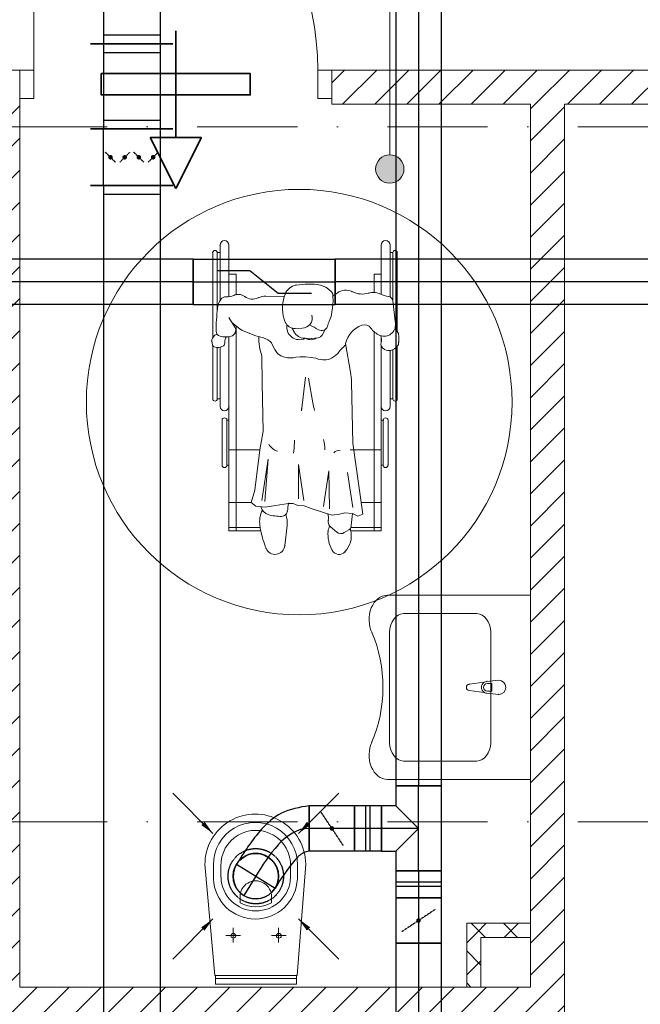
# Model space of a CAD drawing. Header units: millimetres. Extents: x -4612887 to -4536833, y -5457376 to -5415716.
# Tile 51 of 144: x -4580321 to -4578134, y -5451008 to -5447536. Entities that reach past the tile are written whole.
import ezdxf

# ---------------------------------------------------------------- set-up
doc = ezdxf.new("R2010")
doc.units = ezdxf.units.MM
doc.header["$MEASUREMENT"] = 0
doc.linetypes.add('DASHED', pattern=[0.75, 0.5, -0.25])
doc.linetypes.add('Kropki i Kreski', pattern=[670.277762, 352.777767, -176.388884, 0, -141.111112])
doc.layers.get('0').update_dxf_attribs({"color": 8, "lineweight": 18})
for name, color, linetype, lineweight in [('FLUID-N1', 7, 'Continuous', 30), ('FLUID-W1B', 7, 'Continuous', 30), ('FLUID-WT1', 7, 'Continuous', 30), ('FLUID-WT1-160-ARRGR', 7, 'Continuous', 25), ('is_wnt_kratki_kontaktowe', 160, 'Continuous', 35), ('Linia', 8, 'Continuous', 18), ('Osie', 8, 'Continuous', 18), ('TECHNOLOGIA', 8, 'Continuous', 18), ('Ściany obudowa', 8, 'Continuous', 18), ('Ściany wewnętrzne', 7, 'Continuous', 18)]:
    doc.layers.add(name, color=color, linetype=linetype, lineweight=lineweight)
doc.layers.add('FLUID-W1B-SYM', color=7, linetype='Continuous')
doc.layers.add('FLUID-WT1-SYM', color=7, linetype='Continuous')
doc.styles.add('FDBES', font='simplex.shx')
doc.linetypes.add('ZIGZAG', pattern='A,0.0001,-0.2,[131,ltypeshp.shx,S=0.2,R=0,X=-0.2,Y=0],-0.4,[131,ltypeshp.shx,S=0.2,R=180,X=0.2,Y=0],-0.2', length=0.8001)
doc.dimstyles.new('FDBES', dxfattribs={"dimscale": 50, "dimtxt": 4, "dimasz": 2.5, "dimexe": 0.8, "dimexo": 2, "dimgap": 1, "dimtad": 1, "dimdsep": 46, "dimtxsty": 'FDBES', "dimcen": 2.5, "dimclrd": 4, "dimclre": 5, "dimadec": 0, "dimazin": 0, "dimtfac": 1, "dimtmove": 0, "dimatfit": 3, "dimfxl": 1, "dimarcsym": 0})
pattern_1 = [(45, (-4559356.9, -5416807.61), (-56.56854, 56.56854), [])]
pattern_2 = [(45, (-4559356.9, -5416807.61), (-56.56854, 56.56854), []), (135, (-4559356.9, -5416807.61), (56.56854, 56.56854), [])]

# ---------------------------------------------------------------- blocks, each defined once
blk = doc.blocks.new('*U697')
at = {"color": 7, "linetype": 'DASHED'}
blk.add_circle((0, 0), 97.5, dxfattribs=at)
at = {"color": 0, "linetype": 'ByBlock', "lineweight": -2}
blk.add_circle((0, 0), 80, dxfattribs=at)
blk = doc.blocks.new('*U687')
at = {"color": 0, "linetype": 'ByBlock', "lineweight": -2}
for p, q in [((-2127, 80), (2127, 80)), ((-2127, -80), (2127, -80))]:
    blk.add_line(p, q, dxfattribs=at)
at = {"color": 222, "linetype": 'Continuous', "lineweight": -2}
blk.add_line((2127, 80), (2127, -80), dxfattribs=at)
at = {"layer": 'FLUID-WT1-SYM', "color": 7, "linetype": 'Continuous'}
blk.add_line((-2127, 0), (2127, 0), dxfattribs=at)
blk = doc.blocks.new('*U695')
at = {"color": 222, "linetype": 'Continuous', "lineweight": -2}
for p, q in [((-80, 130), (80, 130)), ((-150, -80), (-150, 80)), ((150, 80), (150, -80))]:
    blk.add_line(p, q, dxfattribs=at)
at = {"color": 0, "linetype": 'ByBlock', "lineweight": -2}
for p, q in [((-80, 130), (-80, 80)), ((80, 80), (80, 130)), ((-80, 80), (-150, 80)), ((150, 80), (80, 80)), ((150, -80), (-150, -80))]:
    blk.add_line(p, q, dxfattribs=at)
at = {"color": 7, "linetype": 'Continuous'}
for p, q in [((-80, 80), (0, 0)), ((0, 0), (80, 80))]:
    blk.add_line(p, q, dxfattribs=at)
at = {"layer": 'FLUID-WT1-SYM', "color": 7, "linetype": 'Continuous'}
for p, q in [((0, 0), (0, 130)), ((-150, 0), (150, 0))]:
    blk.add_line(p, q, dxfattribs=at)
blk = doc.blocks.new('*U694')
at = {"color": 222, "linetype": 'Continuous', "lineweight": -2}
for p, q in [((-80, -80), (-80, 80)), ((80, 80), (80, -80))]:
    blk.add_line(p, q, dxfattribs=at)
at = {"color": 0, "linetype": 'ByBlock', "lineweight": -2}
for p, q in [((-80, 80), (80, 80)), ((-80, -80), (80, -80))]:
    blk.add_line(p, q, dxfattribs=at)
at = {"color": 7, "linetype": 'DASHED'}
blk.add_line((-40, 60), (40, -60), dxfattribs=at)
at = {"color": 7, "linetype": 'Continuous'}
blk.add_lwpolyline([(-4, 0, 8, 8, 1), (4, 0, 8, 8, 1)], format="xyseb", close=True, dxfattribs=at)
at = {"layer": 'FLUID-WT1-SYM', "color": 7, "linetype": 'Continuous'}
blk.add_line((-80, 0), (80, 0), dxfattribs=at)
blk = doc.blocks.new('*U693')
at = {"color": 222, "linetype": 'Continuous', "lineweight": -2}
for p, q in [((-47.5, -80), (-47.5, 80)), ((47.5, 80), (47.5, -80))]:
    blk.add_line(p, q, dxfattribs=at)
at = {"color": 0, "linetype": 'ByBlock', "lineweight": -2}
for p, q in [((-47.5, 80), (47.5, 80)), ((-47.5, -80), (47.5, -80))]:
    blk.add_line(p, q, dxfattribs=at)
at = {"color": 7, "linetype": 'Continuous'}
for p, q in [((-7.5, 80), (-7.5, -80)), ((7.5, 80), (7.5, -80))]:
    blk.add_line(p, q, dxfattribs=at)
at = {"layer": 'FLUID-WT1-SYM', "color": 7, "linetype": 'Continuous'}
blk.add_line((-47.5, 0), (47.5, 0), dxfattribs=at)
blk = doc.blocks.new('*U692')
at = {"color": 222, "linetype": 'Continuous', "lineweight": -2}
for p, q in [((-80, -80), (-80, 80)), ((80, 80), (80, -80))]:
    blk.add_line(p, q, dxfattribs=at)
at = {"color": 0, "linetype": 'ByBlock', "lineweight": -2}
for p, q in [((-80, 80), (80, 80)), ((-80, -80), (80, -80))]:
    blk.add_line(p, q, dxfattribs=at)
at = {"color": 7, "linetype": 'DASHED'}
blk.add_line((-40, 60), (40, -60), dxfattribs=at)
at = {"color": 7, "linetype": 'Continuous'}
blk.add_lwpolyline([(-4, 0, 8, 8, 1), (4, 0, 8, 8, 1)], format="xyseb", close=True, dxfattribs=at)
at = {"layer": 'FLUID-WT1-SYM', "color": 7, "linetype": 'Continuous'}
blk.add_line((-80, 0), (80, 0), dxfattribs=at)
blk = doc.blocks.new('*U691')
at = {"color": 222, "linetype": 'Continuous', "lineweight": -2}
for p, q in [((-47.5, -80), (-47.5, 80)), ((47.5, 80), (47.5, -80))]:
    blk.add_line(p, q, dxfattribs=at)
at = {"color": 0, "linetype": 'ByBlock', "lineweight": -2}
for p, q in [((-47.5, 80), (47.5, 80)), ((-47.5, -80), (47.5, -80))]:
    blk.add_line(p, q, dxfattribs=at)
at = {"color": 7, "linetype": 'Continuous'}
for p, q in [((-7.5, 80), (-7.5, -80)), ((7.5, 80), (7.5, -80))]:
    blk.add_line(p, q, dxfattribs=at)
at = {"layer": 'FLUID-WT1-SYM', "color": 7, "linetype": 'Continuous'}
blk.add_line((-47.5, 0), (47.5, 0), dxfattribs=at)
blk = doc.blocks.new('*U690')
at = {"color": 222, "linetype": 'Continuous', "lineweight": -2}
for p, q in [((-200, -80), (-200, 80)), ((200, 80), (200, -80))]:
    blk.add_line(p, q, dxfattribs=at)
at = {"color": 0, "linetype": 'ByBlock', "lineweight": -2}
for p, q in [((-200, 80), (200, 80)), ((-200, -80), (200, -80))]:
    blk.add_line(p, q, dxfattribs=at)
at = {"layer": 'FLUID-WT1-SYM', "color": 7, "linetype": 'Continuous'}
blk.add_line((-200, 0), (200, 0), dxfattribs=at)
blk = doc.blocks.new('*U689')
at = {"color": 222, "linetype": 'Continuous', "lineweight": -2}
blk.add_line((188.3, 248.4), (188.3, 88.4), dxfattribs=at)
at = {"color": 7, "linetype": 'DASHED', "lineweight": -2}
blk.add_arc((0, 0), 80, 328.2968, 148.2968, dxfattribs=at)
at = {"color": 0, "linetype": 'ByBlock', "lineweight": -2}
blk.add_arc((0, 0), 80, 148.2968, 328.2968, dxfattribs=at)
at = {"color": 222, "linetype": 'ZIGZAG', "lineweight": -2, "ltscale": 50}
for points in [[(188.3, 248.4), (90.3, 221.9), (20.7, 165.7), (-68.1, 42)], [(188.3, 88.4), (168.7, 82.5), (137.6, 56.4), (68.1, -42)]]:
    blk.add_spline(points, degree=3, dxfattribs=at)
at = {"layer": 'FLUID-WT1-SYM', "color": 7, "linetype": 'Continuous'}
for p, q in [((-68.1, 42), (68.1, -42)), ((0, 0), (-42, -68.1))]:
    blk.add_line(p, q, dxfattribs=at)
at = {"layer": 'FLUID-WT1-SYM', "color": 7, "linetype": 'Continuous', "start_tangent": (-1, 0), "end_tangent": (-0.525519, -0.850782)}
blk.add_spline([(188.3, 168.4), (0, 0)], degree=3, dxfattribs=at)
blk = doc.blocks.new('*U413')
at = {"color": 26, "linetype": 'Continuous', "lineweight": -2}
for p, q in [((-1000, -80), (-1000, 80)), ((1000, 80), (1000, -80))]:
    blk.add_line(p, q, dxfattribs=at)
at = {"color": 0, "linetype": 'ByBlock', "lineweight": -2}
for p, q in [((-1000, 80), (1000, 80)), ((-1000, -80), (1000, -80))]:
    blk.add_line(p, q, dxfattribs=at)
at = {"layer": 'FLUID-W1B-SYM', "color": 7, "linetype": 'Continuous'}
blk.add_line((-1000, 0), (1000, 0), dxfattribs=at)
blk = doc.blocks.new('*U979')
at = {"color": 162, "linetype": 'Continuous', "lineweight": -2}
for p, q in [((-550, -480), (-550, 610)), ((550, 610), (550, 320)), ((425, -565), (-465, -565))]:
    blk.add_line(p, q, dxfattribs=at)
at = {"color": 0, "linetype": 'ByBlock', "lineweight": -2}
for p, q in [((-550, 565), (550, 565)), ((-520, 365), (550, 365)), ((-550, -435), (-520, -435)), ((-420, -535), (-420, -565)), ((380, -535), (380, -565))]:
    blk.add_line(p, q, dxfattribs=at)
at = {"color": 7, "linetype": 'Continuous'}
for p, q in [((-520, -435), (-520, 565)), ((520, 565), (520, 365)), ((380, -535), (-420, -535))]:
    blk.add_line(p, q, dxfattribs=at)
at = {"color": 0, "linetype": 'ByBlock', "lineweight": -2}
for radius in [900, 100]:
    blk.add_arc((-520, -535), radius, 0, 90, dxfattribs=at)
blk = doc.blocks.new('*U1005')
at = {"color": 162, "linetype": 'Continuous', "lineweight": -2}
for p, q in [((-150, -145), (-150, 145)), ((150, 145), (150, -145))]:
    blk.add_line(p, q, dxfattribs=at)
at = {"color": 0, "linetype": 'ByBlock', "lineweight": -2}
for p, q in [((-150, 100), (150, 100)), ((-150, -100), (150, -100))]:
    blk.add_line(p, q, dxfattribs=at)
at = {"color": 7, "linetype": 'Continuous'}
for p, q in [((-120, -100), (-120, 100)), ((120, 100), (120, -100))]:
    blk.add_line(p, q, dxfattribs=at)
blk = doc.blocks.new('*U1006')
at = {"color": 162, "linetype": 'Continuous', "lineweight": -2}
for p, q in [((-100, -145), (-100, 145)), ((100, 145), (100, -145))]:
    blk.add_line(p, q, dxfattribs=at)
at = {"color": 0, "linetype": 'ByBlock', "lineweight": -2}
for p, q in [((-100, 100), (100, 100)), ((100, -100), (-100, -100))]:
    blk.add_line(p, q, dxfattribs=at)
at = {"color": 7, "linetype": 'DASHED'}
for p, q in [((0, 75), (-17.7, 92.7)), ((0, 75), (17.7, 57.3)), ((0, 25), (17.7, 42.7)), ((0, 25), (-17.7, 7.3)), ((0, -25), (-17.7, -7.3)), ((0, -25), (17.7, -42.7)), ((0, -75), (17.7, -57.3)), ((0, -75), (-17.7, -92.7))]:
    blk.add_line(p, q, dxfattribs=at)
at = {"color": 7, "linetype": 'Continuous'}
for points in [[(-4, 75, 8, 8, 1), (4, 75, 8, 8, 1)], [(-4, 25, 8, 8, 1), (4, 25, 8, 8, 1)], [(-4, -25, 8, 8, 1), (4, -25, 8, 8, 1)], [(-4, -75, 8, 8, 1), (4, -75, 8, 8, 1)]]:
    blk.add_lwpolyline(points, format="xyseb", close=True, dxfattribs=at)
blk = doc.blocks.new('*U1007')
at = {"color": 162, "linetype": 'Continuous', "lineweight": -2}
blk.add_line((-1950, -145), (-1950, 145), dxfattribs=at)
at = {"color": 0, "linetype": 'ByBlock', "lineweight": -2}
for p, q in [((-1950, 100), (1950, 100)), ((-1950, -100), (1950, -100))]:
    blk.add_line(p, q, dxfattribs=at)
at = {"color": 7, "linetype": 'Continuous'}
blk.add_line((-1920, -100), (-1920, 100), dxfattribs=at)
blk = doc.blocks.new('*U449')
at = {"color": 26, "linetype": 'Continuous', "lineweight": -2}
for p, q in [((-450, -80), (-450, 80)), ((450, 80), (450, -80))]:
    blk.add_line(p, q, dxfattribs=at)
at = {"color": 0, "linetype": 'ByBlock', "lineweight": -2}
for p, q in [((-450, 80), (450, 80)), ((-450, -80), (450, -80))]:
    blk.add_line(p, q, dxfattribs=at)
at = {"layer": 'FLUID-W1B-SYM', "color": 7, "linetype": 'Continuous'}
blk.add_line((-450, 0), (450, 0), dxfattribs=at)
blk = doc.blocks.new('*U450')
at = {"color": 26, "linetype": 'Continuous', "lineweight": -2}
for p, q in [((-250, -80), (-250, 80)), ((250, 80), (250, -80))]:
    blk.add_line(p, q, dxfattribs=at)
at = {"color": 0, "linetype": 'ByBlock', "lineweight": -2}
for p, q in [((250, 80), (-250, 80)), ((250, -80), (-250, -80))]:
    blk.add_line(p, q, dxfattribs=at)
at = {"color": 7, "linetype": 'Continuous'}
for p, q in [((-50, 40), (-166.7, 40)), ((50, -40), (-50, 40)), ((166.7, -40), (50, -40))]:
    blk.add_line(p, q, dxfattribs=at)
at = {"layer": 'FLUID-W1B-SYM', "color": 7, "linetype": 'Continuous'}
blk.add_line((250, 0), (-250, 0), dxfattribs=at)
blk = doc.blocks.new('Linia_7', base_point=(-4579016.7, -5447139.5))
at = {"layer": 'Linia', "linetype": 'Continuous'}
blk.add_hatch(color=256, dxfattribs=at).paths.add_polyline_path([(-4578966.7, -5448062.9), (-4578970.5, -5448043.8), (-4578981.3, -5448027.6), (-4578997.6, -5448016.8), (-4579016.7, -5448012.9), (-4579035.8, -5448016.8), (-4579052.1, -5448027.6), (-4579062.9, -5448043.8), (-4579066.7, -5448062.9), (-4579062.9, -5448082.1), (-4579052.1, -5448098.3), (-4579035.8, -5448109.1), (-4579016.7, -5448112.9), (-4578997.6, -5448109.1), (-4578981.3, -5448098.3), (-4578970.5, -5448082.1)])
blk.add_line((-4579016.7, -5447139.5), (-4579016.7, -5448012.9), dxfattribs=at)
blk.add_circle((-4579016.7, -5448062.9), 50, dxfattribs=at)
blk = doc.blocks.new('6')
at = {"layer": 'is_wnt_kratki_kontaktowe'}
for p, q in [((-12.52, 6), (-24.52, 0)), ((-12.52, 6), (-12.52, -6)), ((12.52, 0), (-12.52, 0)), ((-24.52, 0), (-12.52, -6))]:
    blk.add_line(p, q, dxfattribs=at)
blk.add_lwpolyline([(2.5, 17.5), (2.5, -17.5), (-2.5, -17.5), (-2.5, 17.5)], close=True, dxfattribs=at)

msp = doc.modelspace()

# ---------------------------------------------------------------- hatches: boundary and pattern name
at = {"layer": 'Ściany obudowa', "linetype": 'Continuous'}
h = msp.add_hatch(dxfattribs=at)
h.set_pattern_fill('BLOCZKI_BETONOWE', color=8, style=0, pattern_type=2)
h.set_pattern_definition(pattern_2)
h.paths.add_polyline_path([(-4578520.7, -5450722.2), (-4578745.7, -5450722.2), (-4578695.7, -5450772.2), (-4578520.7, -5450772.2)])
h = msp.add_hatch(dxfattribs=at)
h.set_pattern_fill('BLOCZKI_BETONOWE', color=8, style=0, pattern_type=2)
h.set_pattern_definition(pattern_2)
h.paths.add_polyline_path([(-4578745.7, -5450722.2), (-4578745.7, -5450947.2), (-4578695.7, -5450947.2), (-4578695.7, -5450772.2)])
at = {"layer": 'Ściany wewnętrzne', "linetype": 'Continuous'}
h = msp.add_hatch(dxfattribs=at)
h.set_pattern_fill('BLOCZKI_CERAMICZNE', color=8, style=0, pattern_type=2)
h.set_pattern_definition(pattern_1)
h.paths.add_polyline_path([(-4579220.7, -5447714.1), (-4579220.7, -5447814.1), (-4579220.7, -5447834.1), (-4577924.7, -5447834.1), (-4577924.7, -5447734.1), (-4577924.7, -5447714.1)])
h = msp.add_hatch(dxfattribs=at)
h.set_pattern_fill('BLOCZKI_CERAMICZNE', color=8, style=0, pattern_type=2)
h.set_pattern_definition(pattern_1)
h.paths.add_polyline_path([(-4580320.7, -5453789.1), (-4580320.7, -5447834.1), (-4580440.7, -5447834.1), (-4580440.7, -5453789.1)])
h = msp.add_hatch(dxfattribs=at)
h.set_pattern_fill('BLOCZKI_CERAMICZNE', color=8, style=0, pattern_type=2)
h.set_pattern_definition(pattern_1)
h.paths.add_polyline_path([(-4578400.7, -5447834.1), (-4578520.7, -5447834.1), (-4578520.7, -5452432.8), (-4578500.7, -5452432.8), (-4578400.7, -5452432.8)])
h = msp.add_hatch(dxfattribs=at)
h.set_pattern_fill('BLOCZKI_CERAMICZNE', color=8, style=0, pattern_type=2)
h.set_pattern_definition(pattern_1)
h.paths.add_polyline_path([(-4578520.7, -5450947.2), (-4580320.7, -5450947.2), (-4580320.7, -5451067.2), (-4578520.7, -5451067.2)])

# ---------------------------------------------------------------- linework, layer by layer
at = {"layer": 'Osie', "color": 8, "linetype": 'Kropki i Kreski'}
for p, q in [((-4551857, -5447914.1), (-4607179.5, -5447914.1)), ((-4551857, -5450364.1), (-4607179.5, -5450364.1))]:
    msp.add_line(p, q, dxfattribs=at)
at = {"layer": 'TECHNOLOGIA', "color": 8, "linetype": 'Continuous'}
for p, q in [((-4579640.3, -5448357.5), (-4579640.3, -5448657.6)), ((-4579614.7, -5448357.5), (-4579624.7, -5448357.5)), ((-4579624.7, -5448357.5), (-4579624.7, -5448562.4)), ((-4579614.7, -5448331), (-4579614.7, -5448357.5)), ((-4579614.7, -5448357.5), (-4579614.7, -5448526.6)), ((-4579583.4, -5448433.7), (-4579583.4, -5448331)), ((-4579047.2, -5448331), (-4579047.2, -5448331)), ((-4579047.2, -5448331), (-4579047.2, -5448433.7)), ((-4579015.9, -5448357.5), (-4579015.9, -5448331)), ((-4579005.9, -5448357.5), (-4579015.9, -5448357.5)), ((-4579015.9, -5448357.5), (-4579015.9, -5448514.1)), ((-4579005.9, -5448357.5), (-4579005.9, -5448357.5)), ((-4579005.9, -5448357.5), (-4579005.9, -5448526.8)), ((-4578990.3, -5448635.6), (-4578990.3, -5448357.5)), ((-4579558.4, -5448433.7), (-4579583.4, -5448433.7)), ((-4579583.4, -5448433.7), (-4579583.4, -5448513.3)), ((-4579558.4, -5448505.7), (-4579558.4, -5448433.7)), ((-4579047.2, -5448433.7), (-4579072.2, -5448433.7)), ((-4579072.2, -5448433.7), (-4579072.2, -5448498.1)), ((-4579047.2, -5448433.7), (-4579047.2, -5448505)), ((-4579257.2, -5448473.3), (-4579261.4, -5448472.1)), ((-4579241.9, -5448479.5), (-4579257.2, -5448473.3)), ((-4579232.8, -5448486.6), (-4579241.9, -5448479.5)), ((-4579221.6, -5448496.2), (-4579232.8, -5448486.6)), ((-4579217.6, -5448503.3), (-4579221.6, -5448496.2)), ((-4579388.6, -5448512.4), (-4579454.1, -5448510.9)), ((-4579215.7, -5448528.7), (-4579218.9, -5448552.2)), ((-4579217, -5448510.1), (-4579217.6, -5448503.3)), ((-4579217, -5448510.1), (-4579215.7, -5448528.7)), ((-4578997, -5448608.4), (-4579005.7, -5448528.1)), ((-4579218.9, -5448552.2), (-4579222.7, -5448582.7)), ((-4579583.3, -5448586.6), (-4579562.8, -5448620.8)), ((-4579573.1, -5448603.7), (-4579545.4, -5448626)), ((-4579222.7, -5448582.7), (-4579230.7, -5448599.2)), ((-4579568.2, -5448607.6), (-4579570.7, -5448607.6)), ((-4579558.4, -5448615.5), (-4579558.4, -5449338.1)), ((-4579362.2, -5448623.3), (-4579354.2, -5448637.4)), ((-4579349.9, -5448624.8), (-4579325.5, -5448623.5)), ((-4579245, -5448629), (-4579255.5, -5448648.3)), ((-4579072.2, -5448636.6), (-4579072.2, -5449338.1)), ((-4579643.8, -5448669.3), (-4579641.2, -5448682.8)), ((-4579640.3, -5448657.6), (-4579641.6, -5448659.4)), ((-4579640.3, -5448657.6), (-4579635.6, -5448651.1)), ((-4579583.4, -5448653.9), (-4579583.4, -5448899.7)), ((-4579294.3, -5448660.9), (-4579317.8, -5448659.8)), ((-4579292.6, -5448660.9), (-4579269.4, -5448657.8)), ((-4579047.2, -5448655.4), (-4579047.2, -5448674.4)), ((-4578985.2, -5448673.4), (-4578985.4, -5448650.5)), ((-4579640.3, -5448685.5), (-4579640.3, -5448873.2)), ((-4579624.7, -5448692.6), (-4579624.7, -5448873.2)), ((-4579614.7, -5448691.6), (-4579614.7, -5448873.2)), ((-4579433.3, -5448676.2), (-4579427, -5448690.6)), ((-4579427, -5448690.6), (-4579421.9, -5448699.7)), ((-4579421.9, -5448699.7), (-4579412.9, -5448713.8)), ((-4579200.2, -5448712.8), (-4579191.7, -5448701)), ((-4579191.7, -5448701), (-4579189.6, -5448698.8)), ((-4579172.4, -5448677.9), (-4579155.2, -5448778.6)), ((-4579047.2, -5448686), (-4579047.2, -5448899.7)), ((-4579015.9, -5448702), (-4579015.9, -5448873.2)), ((-4579005.9, -5448699.5), (-4579005.9, -5448873.2)), ((-4578990.3, -5448873.2), (-4578990.3, -5448687.9)), ((-4579467.4, -5448721.9), (-4579466.8, -5448819.4)), ((-4579412.9, -5448713.8), (-4579401, -5448721.1)), ((-4579401, -5448721.1), (-4579391.4, -5448725.1)), ((-4579391.4, -5448725.1), (-4579376.8, -5448729)), ((-4579376.8, -5448729), (-4579366.6, -5448729)), ((-4579366.6, -5448729), (-4579356.7, -5448728.1)), ((-4579356.7, -5448728.1), (-4579347.4, -5448726.2)), ((-4579347.4, -5448726.2), (-4579332.2, -5448725.6)), ((-4579332.2, -5448725.6), (-4579314.1, -5448725.1)), ((-4579314.1, -5448725.1), (-4579293.8, -5448727.9)), ((-4579293.8, -5448727.9), (-4579277.4, -5448730.1)), ((-4579277.4, -5448730.1), (-4579268.7, -5448733.2)), ((-4579268.7, -5448733.2), (-4579253.1, -5448736.2)), ((-4579253.1, -5448736.2), (-4579241.2, -5448736.1)), ((-4579241.2, -5448736.1), (-4579231.2, -5448734)), ((-4579231.2, -5448734), (-4579221.7, -5448729.5)), ((-4579221.7, -5448729.5), (-4579207.9, -5448720.2)), ((-4579207.9, -5448720.2), (-4579200.2, -5448712.8)), ((-4579313.6, -5448797.2), (-4579328.4, -5448915.9)), ((-4579302.9, -5448800.4), (-4579288.3, -5448886.8)), ((-4579466.8, -5448819.4), (-4579462.4, -5448987.2)), ((-4579147.1, -5449029.1), (-4579151.8, -5448813.9)), ((-4579624.7, -5448873.2), (-4579614.7, -5448873.2)), ((-4579614.7, -5448873.2), (-4579614.7, -5448899.7)), ((-4579015.9, -5448899.7), (-4579015.9, -5448873.2)), ((-4579015.9, -5448873.2), (-4579005.9, -5448873.2)), ((-4578990.3, -5448873.2), (-4578990.3, -5448873.2)), ((-4579583.4, -5448899.7), (-4579583.4, -5448948.6)), ((-4579047.2, -5448948.6), (-4579047.2, -5448899.7)), ((-4579015.9, -5448899.7), (-4579015.9, -5448899.7)), ((-4579607.5, -5448948.6), (-4579607.5, -5448948.6)), ((-4579607.5, -5448948.6), (-4579607.5, -5449106.9)), ((-4579583.4, -5448948.6), (-4579590.5, -5448948.6)), ((-4579590.5, -5448948.6), (-4579590.5, -5449106.9)), ((-4579583.4, -5448948.6), (-4579583.4, -5449106.9)), ((-4579040, -5448948.6), (-4579047.2, -5448948.6)), ((-4579047.2, -5448948.6), (-4579047.2, -5449106.9)), ((-4579040, -5448948.6), (-4579040, -5449106.9)), ((-4579023, -5449106.9), (-4579023, -5448948.6)), ((-4579462.4, -5448987.2), (-4579474.4, -5449052.9)), ((-4579352.5, -5449018.4), (-4579353.6, -5449047.8)), ((-4579474.4, -5449052.9), (-4579583.4, -5449052.9)), ((-4579474.4, -5449052.9), (-4579492.2, -5449195.2)), ((-4579353.6, -5449047.8), (-4579355.6, -5449065.1)), ((-4579047.2, -5449052.9), (-4579156.4, -5449052.9)), ((-4579111.2, -5449279.8), (-4579147.1, -5449029.1)), ((-4579445.3, -5449086), (-4579467.2, -5449231.2)), ((-4579445.3, -5449086), (-4579457.3, -5449234.9)), ((-4579590.5, -5449106.9), (-4579590.5, -5449106.9)), ((-4579590.5, -5449106.9), (-4579583.4, -5449106.9)), ((-4579583.4, -5449106.9), (-4579583.4, -5449338.1)), ((-4579338.4, -5449105.2), (-4579338.4, -5449225.8)), ((-4579338.4, -5449105.2), (-4579319.2, -5449231.2)), ((-4579047.2, -5449338.1), (-4579047.2, -5449106.9)), ((-4579047.2, -5449106.9), (-4579040, -5449106.9)), ((-4579231.5, -5449127.1), (-4579250.7, -5449253.2)), ((-4579231.5, -5449127.1), (-4579228.8, -5449261.4)), ((-4579165.7, -5449132.6), (-4579146.5, -5449255.9)), ((-4579492.2, -5449195.2), (-4579505.2, -5449238.1)), ((-4579505.2, -5449238.1), (-4579583.4, -5449238.1)), ((-4579505.2, -5449238.1), (-4579488.9, -5449252.1)), ((-4579488.9, -5449252.1), (-4579456.4, -5449255.4)), ((-4579456.4, -5449255.4), (-4579418.9, -5449248.9)), ((-4579418.9, -5449248.9), (-4579373.6, -5449241.8)), ((-4579373.6, -5449241.8), (-4579357.1, -5449242.4)), ((-4579357.1, -5449242.4), (-4579340.8, -5449248.9)), ((-4579340.8, -5449248.9), (-4579318, -5449250.5)), ((-4579318, -5449250.5), (-4579293.6, -5449260.3)), ((-4579293.6, -5449260.3), (-4579246.4, -5449274.9)), ((-4579117.2, -5449238.1), (-4579047.2, -5449238.1)), ((-4579246.4, -5449274.9), (-4579234.5, -5449278.6)), ((-4579234.5, -5449278.6), (-4579220.3, -5449283.1)), ((-4579220.3, -5449283.1), (-4579194.3, -5449279.8)), ((-4579194.3, -5449279.8), (-4579174.7, -5449274.9)), ((-4579174.7, -5449274.9), (-4579148.6, -5449277.3)), ((-4579152.4, -5449320.2), (-4579148.6, -5449277.3)), ((-4579148.6, -5449277.3), (-4579129.1, -5449286.3)), ((-4579129.1, -5449286.3), (-4579111.2, -5449279.8)), ((-4579473.5, -5449326.3), (-4579583.4, -5449326.3)), ((-4579386.5, -5449390.7), (-4579378.8, -5449320.2)), ((-4579203.1, -5449343), (-4579225.3, -5449324.3)), ((-4579154, -5449326.3), (-4579047.2, -5449326.3)), ((-4579583.4, -5449338.1), (-4579471.3, -5449338.1)), ((-4579177.2, -5449344.7), (-4579161.4, -5449334.8)), ((-4579154.2, -5449338.1), (-4579047.2, -5449338.1)), ((-4578520.9, -5449565.3), (-4579024.7, -5449565.3)), ((-4578520.9, -5450215.3), (-4578520.9, -5449565.3)), ((-4578968.7, -5449630.3), (-4578709.8, -5449630.3)), ((-4579017.7, -5450085.3), (-4579017.7, -5449695.3)), ((-4578660.8, -5450085.3), (-4578660.8, -5449695.3)), ((-4578737.1, -5449879.2), (-4578684.2, -5449872.6)), ((-4578674.6, -5449869.3), (-4578632.7, -5449865.3)), ((-4578657.6, -5449876.7), (-4578672.5, -5449876.7)), ((-4578657.6, -5449903.9), (-4578657.6, -5449876.7)), ((-4578684.2, -5449908), (-4578737.1, -5449901.4)), ((-4578632.7, -5449915.3), (-4578674.6, -5449911.3)), ((-4578672.5, -5449903.9), (-4578657.6, -5449903.9)), ((-4578709.8, -5450150.3), (-4578968.7, -5450150.3)), ((-4579024.7, -5450215.3), (-4578520.9, -5450215.3)), ((-4579668, -5450514.1), (-4579632.8, -5450906)), ((-4579638, -5450565.3), (-4579638, -5450514)), ((-4579343.4, -5450906), (-4579313, -5450514.1)), ((-4579342.4, -5450565.3), (-4579342.4, -5450514)), ((-4579611.5, -5450559.8), (-4579611.5, -5450518.4)), ((-4579366.4, -5450559.8), (-4579366.4, -5450518.4)), ((-4579544.5, -5450650.3), (-4579544.5, -5450630)), ((-4579433.4, -5450650.3), (-4579433.4, -5450630)), ((-4579569, -5450790.4), (-4579569, -5450738)), ((-4579408.3, -5450790.4), (-4579408.3, -5450738)), ((-4579594.8, -5450765.3), (-4579543.1, -5450765.3)), ((-4579434.1, -5450765.3), (-4579382.4, -5450765.3)), ((-4579632.8, -5450906), (-4579343.4, -5450906)), ((-4579630.6, -5450906), (-4579630.6, -5450937)), ((-4579630.6, -5450916.2), (-4579345.6, -5450916.2)), ((-4579345.6, -5450937), (-4579345.6, -5450906)), ((-4579630.6, -5450937), (-4579345.6, -5450937))]:
    msp.add_line(p, q, dxfattribs=at)
for centre, radius in [((-4579335.8, -5448884.7), 750), ((-4579568.2, -5450766), 8.44), ((-4579407.6, -5450766), 8.44)]:
    msp.add_circle(centre, radius, dxfattribs=at)
for centre, radius, start, end in [((-4579599, -5448331), 15.6, 0, 180), ((-4579031.5, -5448331), 15.6, 0, 180), ((-4579632.5, -5448357.5), 7.81, 0, 180), ((-4578998.1, -5448357.5), 7.81, 0, 180), ((-4579338.4, -5448522.1), 50.5, 100.0443, 158.1335), ((-4579303.8, -5448717.9), 249.4, 80.2167, 100.0443), ((-4579272.9, -5448407.7), 116.6, 298.6239, 307.5222), ((-4579171.7, -5448539.5), 49.5, 63.5166, 127.5222), ((-4579113.3, -5448422.3), 81.4, 243.5166, 286.5694), ((-4579074.8, -5448551.7), 53.6, 87.1813, 106.5694), ((-4579074.8, -5448551.7), 53.6, 67.1485, 87.1813), ((-4579555.9, -5448561.3), 68.3, 145.4123, 173.5457), ((-4579594.8, -5448534.5), 21, 86.2268, 145.4123), ((-4579589.8, -5448459.1), 54.6, 266.2268, 295.2149), ((-4579550.5, -5448542.5), 37.6, 102.1076, 115.2149), ((-4579550.5, -5448542.5), 37.6, 53.1315, 102.1076), ((-4579500.6, -5448475.9), 45.6, 233.1315, 296.463), ((-4579455.3, -5448566.8), 55.8, 88.7191, 116.463), ((-4579262.8, -5448552.4), 132.1, 162.351, 202.3739), ((-4579262.8, -5448552.4), 132.1, 158.1335, 162.351), ((-4578983.7, -5448335.6), 180.9, 247.1485, 258.553), ((-4579023.1, -5448530), 17.5, 6.1738, 78.553), ((-4578822.2, -5448644.4), 806.7, 173.5457, 179.2953), ((-4579351.8, -5448589.1), 35.8, 202.3739, 273.0345), ((-4579325.5, -5448587.7), 35.8, 270, 15.4377), ((-4579402.6, -5448556.7), 177.1, 339.5864, 346.0879), ((-4579610.3, -5448634.7), 18.4, 179.2953, 256.2891), ((-4579581, -5448631.8), 21.3, 284.3528, 31.0291), ((-4579509.7, -5448581.8), 56.9, 231.1007, 245.8172), ((-4579352.7, -5448232.1), 440.2, 245.8172, 255.644), ((-4579335.4, -5448619.9), 44.7, 169.6685, 296.7106), ((-4579315.6, -5448615.3), 44.5, 209.7251, 267.1058), ((-4579452.7, -5448938.9), 360.4, 59.1701, 64.8848), ((-4579256.9, -5448610.9), 21.7, 239.1701, 339.5864), ((-4579084.5, -5448698.2), 90.2, 109.9444, 166.9452), ((-4579106, -5448639), 27.2, 34.5485, 109.9444), ((-4579024.6, -5448582.9), 71.8, 214.5485, 248.1434), ((-4579036.5, -5448612.6), 39.7, 248.1434, 6.1738), ((-4579010.9, -5448650.7), 25.6, 36.1191, 64.0963), ((-4579010.9, -5448650.7), 25.6, 0.3734, 36.1191), ((-4579631.3, -5448666.9), 12.8, 143.805, 190.699), ((-4579626.7, -5448657.7), 11, 76.4185, 143.805), ((-4579595.6, -5448574.5), 80.4, 256.2891, 284.3528), ((-4579611.2, -5448675.6), 13.2, 307.78, 7.8265), ((-4579574.2, -5448670.5), 24.1, 139.4894, 187.8265), ((-4579252.2, -5448651.6), 226.4, 180.5698, 198.0744), ((-4579475.6, -5448712.5), 55.8, 40.6612, 75.644), ((-4579295.2, -5448619.9), 44.7, 243.2894, 301.2835), ((-4579293.8, -5448651.7), 9.29, 267.1058, 277.5231), ((-4579271.8, -5448639.4), 18.6, 277.5231, 331.3712), ((-4579082.2, -5448664.9), 36.3, 344.409, 23.6829), ((-4579008.1, -5448673.6), 22.9, 321.1452, 0.3734), ((-4579632.1, -5448681.1), 9.34, 190.699, 208.3318), ((-4579632.1, -5448681.1), 9.34, 208.3318, 244.4064), ((-4579622.5, -5448661.1), 31.5, 244.4064, 307.78), ((-4579299.8, -5448561.5), 176.1, 308.7284, 316.6858), ((-4579027.4, -5448680.2), 20.6, 164.409, 246.7071), ((-4579020.3, -5448663.7), 38.6, 246.7071, 320.9982), ((-4579393.8, -5448819.3), 242, 1.2675, 9.6849), ((-4579632.5, -5448873.2), 7.81, 180, 0), ((-4578998.1, -5448873.2), 7.81, 180, 0), ((-4579599, -5448899.7), 15.6, 180, 0), ((-4579633.5, -5448878), 307.5, 352.9178, 355.668), ((-4579073.2, -5448850.5), 218.1, 189.5756, 196.9445), ((-4579031.5, -5448899.7), 15.6, 180, 0), ((-4579599, -5448948.6), 8.5, 0, 180), ((-4579031.5, -5448948.6), 8.5, 0, 180), ((-4579369.6, -5449052.6), 124.3, 359.7461, 16.9445), ((-4579398.1, -5449008.5), 51, 208.693, 254.3358), ((-4579196.2, -5449080.9), 25.2, 79.3771, 135.3134), ((-4579599, -5449106.9), 8.5, 180, 0), ((-4579031.5, -5449106.9), 8.5, 180, 0), ((-4579281.2, -5449206.2), 194.8, 194.2207, 194.8355), ((-4579434.9, -5449246.9), 35.9, 194.8355, 253.4823), ((-4581606.7, -5448949), 2252.1, 351.839, 352.5303), ((-4579386.3, -5449306.5), 89.1, 152.6529, 188.261), ((-4579402, -5449135.9), 151.6, 253.4823, 271.2881), ((-4579399, -5449265.6), 21.9, 271.2881, 315.4711), ((-4579399, -5449265.6), 21.9, 315.4711, 351.839), ((-4579466.8, -5449310.6), 88.5, 353.7627, 19.5493), ((-4579286.6, -5449291.9), 53.8, 349.8776, 14.2593), ((-4579128.7, -5449269.1), 349.5, 188.261, 191.3967), ((-4579209.7, -5449305.6), 24.4, 169.8776, 221.4615), ((-4579193.8, -5449343.4), 40.4, 147.7219, 174.8934), ((-4579209.7, -5449305.6), 24.4, 221.4615, 230.0692), ((-4579171.6, -5449318.5), 19.3, 302.0961, 354.8929), ((-4579236.6, -5449355.4), 84.2, 11.8151, 17.4034), ((-4579128.7, -5449269.1), 349.5, 191.3967, 201.9692), ((-4579117.4, -5449350.2), 117.1, 174.8934, 209.1731), ((-4579188.9, -5449326), 22.1, 230.0692, 302.0961), ((-4579236.6, -5449355.4), 84.2, 317.1659, 11.8151), ((-4579420.8, -5449386.9), 34.5, 201.9692, 353.7627), ((-4579195.3, -5449393.7), 27.9, 209.1731, 317.1659), ((-4578735.7, -5449890.3), 11.2, 97.1389, 262.8611), ((-4578672.7, -5449890.3), 21.1, 122.771, 237.229), ((-4578672.5, -5449890.3), 13.6, 90, 270), ((-4578672.7, -5449890.3), 21.1, 95.1696, 122.771), ((-4578632.7, -5449890.3), 25, 270, 90), ((-4578672.7, -5449890.3), 21.1, 237.229, 264.8304), ((-4579490.5, -5450514.5), 177.5, 0.1179, 180.5781), ((-4579490.2, -5450514.4), 147.8, 359.3227, 180.6773), ((-4579488.9, -5450517), 122.6, 358.334, 181.666), ((-4579490.2, -5450559.5), 147.9, 182.2693, 357.7307), ((-4579488.9, -5450556.1), 122.6, 181.7612, 358.2388), ((-4579488.9, -5450628.1), 55.6, 358.0057, 181.9943), ((-4579488.9, -5450543.3), 120.5, 242.5417, 297.4583)]:
    msp.add_arc(centre, radius, start, end, dxfattribs=at)
for centre, major_axis, start_param, end_param in [((-4579024.7, -5449651.5), (0, -86.2), 3.141593, 5.289261), ((-4578967.6, -5449696.7), (0, -66.4), 3.163078, 4.690903), ((-4578710.9, -5449696.7), (0, -66.4), 1.592282, 3.120107), ((-4579332.9, -5449890.3), (0, -387.4), 1.043348, 2.094784), ((-4579024.7, -5450129.1), (0, -86.2), 4.135517, 6.283185), ((-4578967.6, -5450083.9), (0, -66.4), 4.733875, 6.2617), ((-4578710.9, -5450083.9), (0, -66.4), 0.021486, 1.549311)]:
    msp.add_ellipse(centre, major_axis=major_axis, ratio=0.753532, start_param=start_param, end_param=end_param, dxfattribs=at)
for p in [(-4579640.3, -5448357.5), (-4579614.7, -5448331), (-4579347.3, -5448472.3), (-4579201.8, -5448500.2), (-4579149.6, -5448495.1), (-4579090.1, -5448500.3), (-4579558.4, -5448505.7), (-4579527.9, -5448512.4), (-4579480.2, -5448516.8), (-4579388.6, -5448512.4), (-4579385.3, -5448503.2), (-4579217, -5448510.1), (-4578990.3, -5448635.6), (-4579643.8, -5448669.3), (-4578985.2, -5448673.4), (-4579640.3, -5448685.5), (-4579624.7, -5448873.2), (-4579583.4, -5448899.7), (-4579040, -5448948.6), (-4579023, -5449106.9), (-4579373.6, -5449241.8), (-4579383.4, -5449280.9), (-4579377.3, -5449268.7), (-4579233.7, -5449301.3), (-4579228, -5449321.8), (-4579234.1, -5449339.8), (-4579154.2, -5449338.1), (-4579452.8, -5449399.8), (-4579386.5, -5449390.7), (-4579219.7, -5449407.3), (-4579174.9, -5449412.6), (-4578737.1, -5449879.2), (-4578674.6, -5449869.3), (-4578684.2, -5449908), (-4578632.7, -5449915.3)]:
    msp.add_point(p, dxfattribs=at)
at = {"layer": 'Ściany obudowa', "color": 8, "linetype": 'Continuous', "flags": 128}
for points in [[(-4578520.7, -5450722.2), (-4578745.7, -5450722.2)], [(-4578745.7, -5450722.2), (-4578745.7, -5450947.2)], [(-4578520.7, -5450772.2), (-4578520.7, -5450722.2)], [(-4578695.7, -5450772.2), (-4578520.7, -5450772.2)], [(-4578695.7, -5450947.2), (-4578695.7, -5450772.2)], [(-4578745.7, -5450947.2), (-4578695.7, -5450947.2)]]:
    msp.add_lwpolyline(points, dxfattribs=at)
at = {"layer": 'Ściany wewnętrzne', "color": 8, "linetype": 'Continuous'}
for p, q in [((-4580270.7, -5447714.1), (-4580270.7, -5446714.1)), ((-4580320.7, -5447714.1), (-4580320.7, -5447814.1)), ((-4580320.7, -5447714.1), (-4580270.7, -5447714.1)), ((-4580320.7, -5447814.1), (-4580320.7, -5447714.1)), ((-4580320.7, -5447714.1), (-4580320.7, -5447814.1)), ((-4580270.7, -5447714.1), (-4580270.7, -5447814.1)), ((-4579270.7, -5447814.1), (-4579270.7, -5447714.1)), ((-4579270.7, -5447714.1), (-4579220.7, -5447714.1)), ((-4579220.7, -5447714.1), (-4579220.7, -5447814.1)), ((-4579220.7, -5447714.1), (-4579220.7, -5447814.1)), ((-4579220.7, -5447714.1), (-4579220.7, -5447814.1)), ((-4580320.7, -5447814.1), (-4580320.7, -5447834.1)), ((-4580270.7, -5447814.1), (-4580320.7, -5447814.1)), ((-4579220.7, -5447814.1), (-4579270.7, -5447814.1)), ((-4579220.7, -5447814.1), (-4579220.7, -5447834.1))]:
    msp.add_line(p, q, dxfattribs=at)
at = {"layer": 'Ściany wewnętrzne', "color": 8, "linetype": 'Continuous', "flags": 128}
for points in [[(-4580320.7, -5447714.1), (-4582690.7, -5447714.1)], [(-4577924.7, -5447714.1), (-4579220.7, -5447714.1)], [(-4580320.7, -5450947.2), (-4580320.7, -5447834.1)], [(-4579220.7, -5447834.1), (-4578520.7, -5447834.1)], [(-4578520.7, -5447834.1), (-4578520.7, -5450947.2)], [(-4578400.7, -5447834.1), (-4577924.7, -5447834.1)], [(-4578400.7, -5452432.8), (-4578400.7, -5447834.1)], [(-4578520.7, -5450947.2), (-4580320.7, -5450947.2)]]:
    msp.add_lwpolyline(points, dxfattribs=at)
at = {"layer": 'Ściany wewnętrzne', "color": 8, "linetype": 'Continuous'}
msp.add_arc((-4580270.7, -5447714.1), 1000, 0, 90, dxfattribs=at)

# ---------------------------------------------------------------- block references
at = {"layer": 'FLUID-N1', "color": 162, "linetype": 'Continuous', "rotation": 270}
for name, p in [('*U979', (-4580390.7, -5447071.6)), ('*U1005', (-4579925.7, -5447771.6)), ('*U1006', (-4579925.7, -5448021.6)), ('*U1007', (-4579925.7, -5450071.6))]:
    msp.add_blockref(name, p, dxfattribs=at)
at = {"layer": 'FLUID-W1B', "color": 26, "linetype": 'Continuous', "rotation": 180}
for name, p in [('*U449', (-4580159.7, -5448461.1)), ('*U450', (-4579459.7, -5448461.1)), ('*U413', (-4578209.7, -5448461.1))]:
    msp.add_blockref(name, p, dxfattribs=at)
at = {"layer": 'FLUID-WT1', "color": 222, "linetype": 'Continuous'}
for name, p, rotation in [('*U687', (-4578915.7, -5448110.7), 270), ('*U695', (-4578915.7, -5450387.7), 90), ('*U692', (-4579220.7, -5450387.6), 180), ('*U691', (-4579093.2, -5450387.6), 180), ('*U697', (-4579488.9, -5450556.1), 180), ('*U693', (-4578915.7, -5450585.1), 270), ('*U694', (-4578915.7, -5450712.6), 270), ('*U690', (-4578915.7, -5450992.6), 270)]:
    msp.add_blockref(name, p, dxfattribs=dict(at, rotation=rotation))
msp.add_blockref('*U689', (-4579488.9, -5450556.1), dxfattribs=at)
at = {"layer": 'is_wnt_kratki_kontaktowe', "color": 2, "xscale": 15, "yscale": 15, "zscale": 15, "rotation": 89.99999972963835}
msp.add_blockref('6', (-4579770.7, -5447764.1), dxfattribs=at)
at = {"layer": 'Linia', "color": 8, "linetype": 'Continuous'}
msp.add_blockref('Linia_7', (-4579016.7, -5447139.5), dxfattribs=at)

# ---------------------------------------------------------------- leaders
at = {"layer": 'FLUID-WT1-160-ARRGR'}
for points in [[(-4579639.7, -5450405.4), (-4579781.1, -5450263.9)], [(-4579338.2, -5450405.4), (-4579196.8, -5450263.9)], [(-4579639.7, -5450706.8), (-4579781.1, -5450848.2)], [(-4579338.2, -5450706.8), (-4579196.8, -5450848.2)]]:
    msp.add_leader(points, dimstyle='FDBES', override={"dimscale": 20, "dimclrd": 7}, dxfattribs=at)

doc.saveas('drawing.dxf')
